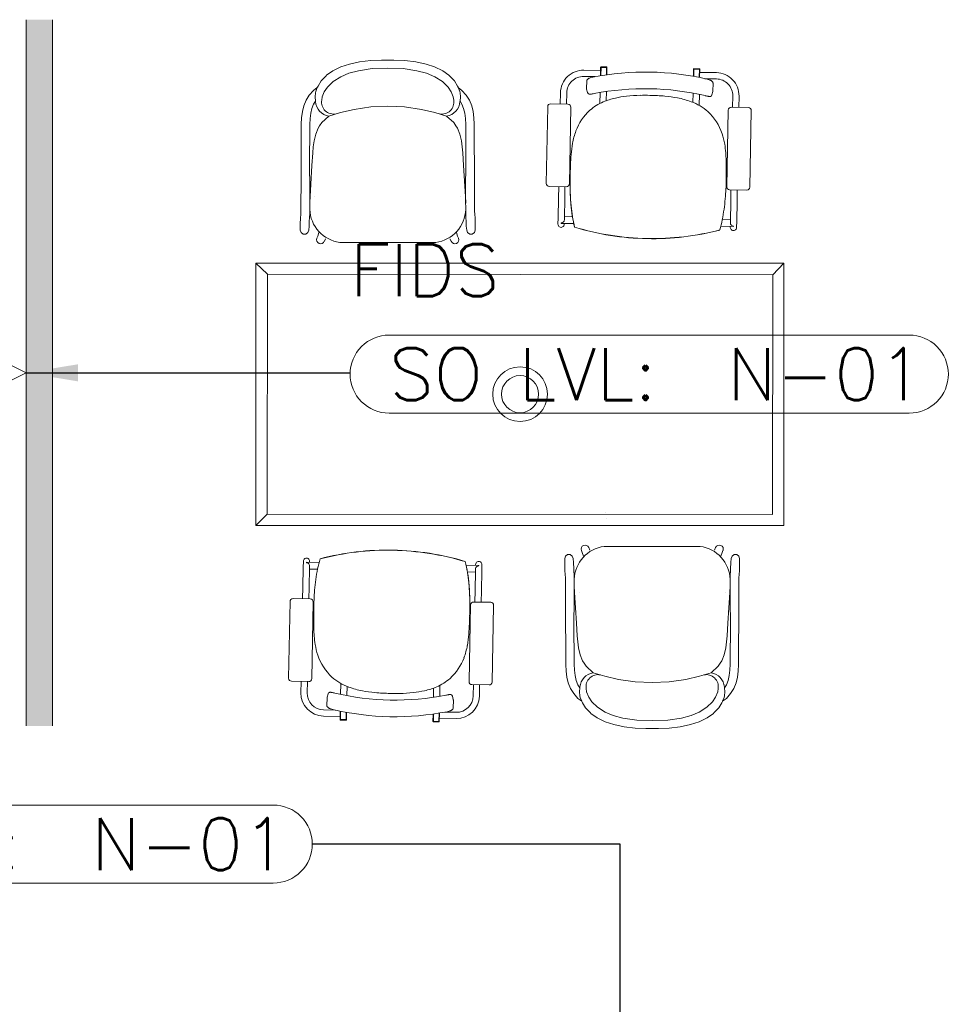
# Model space of a CAD drawing. Header units: millimetres. Extents: x 99250 to 122845, y -19292 to 18303.
# Tile 33 of 99: x 110835 to 113513, y 13313 to 16152. Entities that reach past the tile are written whole.
import ezdxf
from ezdxf.enums import TextEntityAlignment as Align

# ---------------------------------------------------------------- set-up
doc = ezdxf.new("R2010")
doc.units = ezdxf.units.MM
doc.header["$MEASUREMENT"] = 0
doc.layers.get('0').update_dxf_attribs({"lineweight": 5})
doc.layers.add('ELEC-SO-LVL-TAG', color=7, linetype='Continuous')
doc.layers.add('IRISH HOUSE_HYD AIRPORT_DRAINAGE LAYOUT 1$0$GREY SCALE', color=8, linetype='Continuous')
for name, color, linetype, lineweight in [('IRISH HOUSE_HYD AIRPORT_DRAINAGE LAYOUT 1$0$GREYSCALE', 8, 'Continuous', 0), ('M-MEP-ELIT-DEVICES', 5, 'Continuous', 20), ('M-MEP-ELLG-TEXT', 7, 'Continuous', 20), ('M-MEP-ELPR-EQUIP', 6, 'Continuous', 20)]:
    doc.layers.add(name, color=color, linetype=linetype, lineweight=lineweight)
doc.styles.add('Oswald Light', font='txt')
doc.styles.add('ROMANS-100', font='romans.shx')
doc.styles.get("Standard").update_dxf_attribs({"font": 'romans.shx'})
doc.dimstyles.new('MDS-50', dxfattribs={"dimtxt": 100, "dimasz": 100, "dimexe": 50, "dimexo": 50, "dimgap": 25, "dimtad": 1, "dimdec": 0, "dimtxsty": 'Oswald Light', "dimcen": 0, "dimdle": 1.5875, "dimazin": 0, "dimtfac": 1, "dimtdec": 0, "dimtix": 1, "dimtmove": 0, "dimatfit": 0, "dimfxl": 0, "dimfrac": 2, "dimtolj": 1, "dimarcsym": 0})

# ---------------------------------------------------------------- blocks, each defined once
blk = doc.blocks.new('IRISH HOUSE_HYD AIRPORT_DRAINAGE LAYOUT 1$0$FLOOR PLAN')
at = {"layer": 'IRISH HOUSE_HYD AIRPORT_DRAINAGE LAYOUT 1$0$GREYSCALE', "lineweight": 0, "ltscale": 0.25}
h = blk.add_hatch(color=8, dxfattribs=at)
h.dxf.hatch_style = 1
h.paths.add_polyline_path([(10853.6, 14115.7), (10929.9, 14115.7), (10929.9, 16151.6), (10853.6, 16151.6)])
at = {"layer": 'IRISH HOUSE_HYD AIRPORT_DRAINAGE LAYOUT 1$0$GREYSCALE', "color": 8, "lineweight": 0, "ltscale": 0.25}
for p, q in [((10853.6, 16151.6), (10853.6, 14115.7)), ((10929.9, 14115.7), (10929.9, 16151.6))]:
    blk.add_line(p, q, dxfattribs=at)
at = {"layer": 'IRISH HOUSE_HYD AIRPORT_DRAINAGE LAYOUT 1$0$GREYSCALE', "color": 8, "lineweight": 0}
for p, q in [((11737.9, 16003.9), (11761.6, 16015.3)), ((11761.6, 16015.3), (11786.2, 16023.3)), ((11786.2, 16023.3), (11815.6, 16029.7)), ((11812.3, 16004.5), (11852, 16010.8)), ((11815.6, 16029.7), (11847.9, 16033.6)), ((11847.9, 16033.6), (11878.7, 16034.7)), ((11852, 16010.8), (11896.7, 16011.9)), ((11878.7, 16034.7), (11896.7, 16034.5)), ((11914.6, 16034.7), (11896.7, 16034.5)), ((11896.7, 16011.9), (11941.3, 16010.8)), ((11945.5, 16033.6), (11914.6, 16034.7)), ((11941.3, 16010.8), (11981, 16004.5)), ((11977.7, 16029.7), (11945.5, 16033.6)), ((12007.2, 16023.3), (11977.7, 16029.7)), ((12031.7, 16015.3), (12007.2, 16023.3)), ((12055.4, 16003.9), (12031.7, 16015.3)), ((12510.5, 16014.3), (12510.1, 15990.1)), ((12511.7, 16014), (12511.3, 15990.3)), ((12527.5, 16014), (12511.7, 16014.3)), ((12511.7, 16014.3), (12511.7, 16014)), ((12527.5, 16013.7), (12511.7, 16014)), ((12527.5, 16015.2), (12511.8, 16015.5)), ((12527.1, 15992.7), (12527.5, 16014)), ((12527.5, 16013.7), (12527.1, 15992.7)), ((12528.3, 15992.9), (12528.7, 16014)), ((12778.3, 16009.3), (12777.9, 15988.2)), ((12779.5, 16009), (12779.1, 15987.9)), ((12795.3, 16009), (12779.5, 16009.3)), ((12779.5, 16009.3), (12779.5, 16009)), ((12795.3, 16008.7), (12779.5, 16009)), ((12795.3, 16010.2), (12779.6, 16010.5)), ((12794.9, 15984.9), (12795.3, 16009)), ((12795.3, 16008.7), (12794.9, 15984.9)), ((12796, 15984.7), (12796.5, 16009)), ((11718.8, 15989.8), (11704.3, 15975.2)), ((11720.2, 15991.4), (11718.8, 15989.8)), ((11737.9, 16003.9), (11720.2, 15991.4)), ((11739.1, 15973.4), (11761.3, 15987.3)), ((11761.3, 15987.3), (11784.6, 15997.2)), ((11784.6, 15997.2), (11812.3, 16004.5)), ((11981, 16004.5), (12008.8, 15997.2)), ((12008.8, 15997.2), (12032.1, 15987.3)), ((12032.1, 15987.3), (12054.3, 15973.4)), ((12055.4, 16003.9), (12073.1, 15991.4)), ((12073.1, 15991.4), (12074.5, 15989.8)), ((12074.5, 15989.8), (12089, 15975.2)), ((12494.4, 15987.4), (12461.8, 15988)), ((12510.4, 16005.2), (12462.1, 16006.1)), ((12488.1, 15986.1), (12488.1, 15986.1)), ((12796.3, 15999.8), (12844.6, 15998.9)), ((12811.2, 15981.4), (12844.2, 15980.8)), ((11682.8, 15947.8), (11693.5, 15956.3)), ((11693.5, 15956.3), (11688.9, 15944.9)), ((11693.9, 15957.2), (11693.5, 15956.3)), ((11695.7, 15960.3), (11693.9, 15957.2)), ((11704.3, 15975.2), (11695.7, 15960.3)), ((11713.8, 15944), (11722.6, 15957.3)), ((11722.6, 15957.3), (11739.1, 15973.4)), ((12070.7, 15957.3), (12054.3, 15973.4)), ((12079.5, 15944), (12070.7, 15957.3)), ((12089, 15975.2), (12097.6, 15960.3)), ((12097.6, 15960.3), (12099.5, 15957.2)), ((12099.5, 15957.2), (12099.8, 15956.3)), ((12099.8, 15956.3), (12104.4, 15944.9)), ((12110.6, 15947.8), (12099.8, 15956.3)), ((12470.4, 15974.9), (12470, 15952.9)), ((12834.3, 15946.1), (12834.7, 15968.1)), ((11661.1, 15919.3), (11670.4, 15934.2)), ((11670.4, 15934.2), (11682.8, 15947.8)), ((11688.3, 15940.5), (11687.2, 15929.4)), ((11688.2, 15917), (11687.2, 15929.4)), ((11688.9, 15944.9), (11688.3, 15940.5)), ((11706.4, 15919.5), (11707.7, 15929.1)), ((11707.7, 15929.1), (11713.8, 15944)), ((12085.6, 15929.1), (12079.5, 15944)), ((12086.9, 15919.5), (12085.6, 15929.1)), ((12104.4, 15944.9), (12105, 15940.5)), ((12105, 15940.5), (12106.1, 15929.4)), ((12105.1, 15917), (12106.1, 15929.4)), ((12123, 15934.2), (12110.6, 15947.8)), ((12132.3, 15919.3), (12123, 15934.2)), ((12394.6, 15941.1), (12394, 15908.5)), ((12412.8, 15940.8), (12412.2, 15908.2)), ((12472.5, 15941.5), (12470.2, 15951.2)), ((12470.2, 15951.2), (12470.2, 15951.2)), ((12508.6, 15910), (12509.2, 15941.7)), ((12527.4, 15944.6), (12526.9, 15918)), ((12776.5, 15913.2), (12777, 15939.9)), ((12795.1, 15936.3), (12794.5, 15904.6)), ((12812, 15932.6), (12812, 15932.6)), ((12834, 15944.4), (12831.3, 15934.8)), ((12834.3, 15946.1), (12834.3, 15946.1)), ((12891.4, 15931.8), (12890.8, 15899.2)), ((12909.6, 15931.5), (12908.9, 15898.9)), ((11650.6, 15886.6), (11654.7, 15903.4)), ((11654.7, 15903.4), (11661.1, 15919.3)), ((11677.9, 15896), (11674.6, 15882.3)), ((11682.8, 15908.3), (11677.9, 15896)), ((11688.2, 15917), (11682.8, 15908.3)), ((11686.8, 15906.8), (11686.8, 15906.8)), ((11688.4, 15915.5), (11688.2, 15917)), ((11706.3, 15918.7), (11706.4, 15919.5)), ((11799.4, 15893.1), (11847.9, 15900.1)), ((11847.9, 15900.1), (11896.6, 15902.4)), ((11896.6, 15902.4), (11896.7, 15902.4)), ((11896.6, 15902.4), (11896.7, 15902.4)), ((11896.7, 15902.4), (11945.4, 15900.1)), ((11945.4, 15900.1), (11993.9, 15893.1)), ((12087.1, 15918.7), (12086.9, 15919.5)), ((12105, 15915.5), (12105.1, 15917)), ((12105.1, 15917), (12110.5, 15908.3)), ((12106.5, 15906.8), (12106.5, 15906.8)), ((12110.5, 15908.3), (12115.5, 15896)), ((12115.5, 15896), (12118.8, 15882.3)), ((12138.7, 15903.4), (12132.3, 15919.3)), ((12142.7, 15886.6), (12138.7, 15903.4)), ((12358, 15900.7), (12353.8, 15679.6)), ((12416.3, 15908.1), (12366.7, 15909)), ((12420.5, 15678.3), (12424.7, 15899.4)), ((12936.6, 15898.4), (12887, 15899.3)), ((11647.4, 15850.3), (11648.4, 15869)), ((11648.4, 15869), (11650.6, 15886.6)), ((11672.6, 15866.8), (11671.7, 15849.5)), ((11674.6, 15882.3), (11672.6, 15866.8)), ((11706.3, 15855.3), (11726.8, 15873.7)), ((11726.8, 15873.7), (11760.5, 15884.1)), ((11760.5, 15884.1), (11799.4, 15893.1)), ((11993.9, 15893.1), (12032.9, 15884.1)), ((12032.9, 15884.1), (12066.5, 15873.7)), ((12087.1, 15855.3), (12066.5, 15873.7)), ((12118.8, 15882.3), (12120.7, 15866.8)), ((12120.7, 15866.8), (12121.6, 15849.5)), ((12145, 15869), (12142.7, 15886.6)), ((12145.9, 15850.3), (12145, 15869)), ((12878.3, 15890.9), (12874.1, 15669.8)), ((12940.8, 15668.6), (12944.9, 15889.7)), ((11646.6, 15672.6), (11647.4, 15850.3)), ((11671.7, 15849.5), (11671.2, 15727.4)), ((11689, 15821.8), (11695.9, 15839.1)), ((11695.9, 15839.1), (11700.2, 15845.9)), ((11700.2, 15845.9), (11706.3, 15855.3)), ((12093.1, 15845.9), (12087.1, 15855.3)), ((12097.5, 15839.1), (12093.1, 15845.9)), ((12104.3, 15821.8), (12097.5, 15839.1)), ((12121.6, 15849.5), (12122.1, 15727.4)), ((12146.8, 15672.6), (12145.9, 15850.3)), ((11689, 15821.8), (11684.3, 15801.9)), ((12104.3, 15821.8), (12109.1, 15801.9)), ((11682, 15784.6), (11680.5, 15767.3)), ((11684.3, 15801.9), (11682, 15784.6)), ((12109.1, 15801.9), (12111.4, 15784.6)), ((12111.4, 15784.6), (12112.8, 15767.3)), ((11680.5, 15767.3), (11678.2, 15731.1)), ((12112.8, 15767.3), (12115.2, 15731.1)), ((11672.1, 15672.5), (11671.2, 15727.3)), ((11678.2, 15731.1), (11672.5, 15642.1)), ((12115.2, 15731.1), (12120.9, 15642.1)), ((12121.2, 15672.5), (12122.1, 15727.3)), ((11646.5, 15627.1), (11646.6, 15672.6)), ((11672, 15627), (11672.1, 15672.5)), ((12121.3, 15627), (12121.2, 15672.5)), ((12146.8, 15627.1), (12146.8, 15672.6)), ((12362.2, 15670.9), (12411.8, 15670)), ((12389.6, 15670.4), (12388.9, 15637.3)), ((12407.7, 15670), (12407.1, 15636.9)), ((11672.5, 15642.1), (11672, 15624.2)), ((11686.6, 15641.5), (11686.6, 15641.5)), ((12106.7, 15641.5), (12106.7, 15641.5)), ((12120.9, 15642.1), (12121.4, 15624.2)), ((12882.5, 15661.1), (12932.1, 15660.2)), ((12886.3, 15661.1), (12885.7, 15627.9)), ((12904.5, 15660.7), (12903.9, 15627.6)), ((11646.4, 15608.7), (11646.5, 15627.1)), ((11672, 15608.6), (11672, 15627)), ((11672, 15624.2), (11672, 15623.8)), ((11672, 15623.8), (11672.1, 15620.9)), ((12121.4, 15623.8), (12121.2, 15620.9)), ((12121.4, 15608.6), (12121.3, 15627)), ((12121.4, 15624.2), (12121.4, 15623.8)), ((12146.9, 15608.7), (12146.8, 15627.1)), ((12387.9, 15580.1), (12388.9, 15637.3)), ((12406, 15579.8), (12407.1, 15636.9)), ((12884.6, 15570.8), (12885.7, 15627.9)), ((12902.8, 15570.5), (12903.9, 15627.6)), ((11644.7, 15577.4), (11646, 15592.9)), ((11646, 15592.9), (11646.4, 15598.1)), ((11646.4, 15598.1), (11646.4, 15608.7)), ((11671.1, 15579.9), (11671.8, 15593.2)), ((11671.8, 15593.2), (11671.9, 15598.1)), ((11671.9, 15598.1), (11672, 15608.6)), ((12121.5, 15598.1), (12121.4, 15608.6)), ((12121.5, 15593.2), (12121.5, 15598.1)), ((12122.2, 15579.9), (12121.5, 15593.2)), ((12147, 15598.1), (12146.9, 15608.7)), ((12147.4, 15592.9), (12147, 15598.1)), ((12148.6, 15577.4), (12147.4, 15592.9)), ((12429.3, 15583.4), (12406.1, 15583.9)), ((11644.4, 15564.9), (11644.7, 15577.4)), ((11644.4, 15545.3), (11644.4, 15564.9)), ((11668.8, 15544.9), (11670.2, 15556)), ((11670.2, 15559), (11670.4, 15571.2)), ((11670.2, 15556), (11670.2, 15559)), ((11670.4, 15571.2), (11671.1, 15579.9)), ((12122.9, 15571.2), (12122.2, 15579.9)), ((12123.1, 15559), (12122.9, 15571.2)), ((12123.2, 15556), (12123.1, 15559)), ((12124.5, 15544.9), (12123.2, 15556)), ((12148.9, 15564.9), (12148.6, 15577.4)), ((12148.9, 15545.3), (12148.9, 15564.9)), ((12387.9, 15580.1), (12387.5, 15562.2)), ((12396.7, 15565.9), (12396.7, 15564.5)), ((12396.7, 15564.5), (12396.7, 15564.5)), ((12433, 15563.8), (12396.8, 15564.5)), ((12402.3, 15567.8), (12402.3, 15567.8)), ((12405.7, 15564.3), (12405.7, 15561.8)), ((12406, 15579.8), (12405.9, 15574.9)), ((12893.3, 15555.2), (12857.1, 15555.9)), ((12884.7, 15574.9), (12861.5, 15575.3)), ((12884.4, 15555.4), (12884.3, 15552.9)), ((12884.6, 15570.8), (12884.5, 15565.9)), ((12893.3, 15555.2), (12893.3, 15555.2)), ((12893.4, 15555.2), (12893.5, 15556.6)), ((12893.5, 15556.6), (12893.5, 15556.6)), ((12902.8, 15570.5), (12902.5, 15552.5)), ((11644.4, 15545.1), (11644.4, 15545.3)), ((11644.4, 15544.9), (11644.4, 15545.1)), ((11646.8, 15537.8), (11644.4, 15544.9)), ((11652.9, 15533.3), (11646.8, 15537.8)), ((11660.4, 15533.3), (11652.9, 15533.3)), ((11666.5, 15537.8), (11660.4, 15533.3)), ((11668.8, 15544.9), (11666.5, 15537.8)), ((11695.1, 15527.6), (11692.5, 15521.9)), ((11698.3, 15537.7), (11695.1, 15527.6)), ((12095, 15537.7), (12098.2, 15527.6)), ((12098.2, 15527.6), (12100.8, 15521.9)), ((12124.5, 15544.9), (12126.9, 15537.8)), ((12126.9, 15537.8), (12133, 15533.3)), ((12133, 15533.3), (12140.5, 15533.3)), ((12140.5, 15533.3), (12146.6, 15537.8)), ((12146.6, 15537.8), (12148.9, 15544.9)), ((12148.9, 15545.1), (12148.9, 15545.3)), ((12148.9, 15544.9), (12148.9, 15545.1)), ((12854.2, 15545.6), (12854.2, 15545.6)), ((12854.2, 15545.2), (12854.2, 15545.2)), ((11692.4, 15521.8), (11691.5, 15517.4)), ((11691.5, 15517.4), (11692.4, 15512.9)), ((11692.5, 15521.9), (11692.4, 15521.8)), ((11692.4, 15512.9), (11694.9, 15509.2)), ((11694.9, 15509.2), (11698.7, 15506.7)), ((11698.7, 15506.7), (11703.1, 15505.8)), ((11703.1, 15505.8), (11707.5, 15506.7)), ((11707.5, 15506.7), (11711.3, 15509.2)), ((11711.3, 15509.2), (11713.8, 15512.9)), ((11713.8, 15512.9), (11713.9, 15513.1)), ((11713.9, 15513.1), (11717.3, 15520.1)), ((11758.3, 15509.7), (12035.1, 15509.7)), ((12079.5, 15513.1), (12076, 15520.1)), ((12079.5, 15512.9), (12079.5, 15513.1)), ((12082, 15509.2), (12079.5, 15512.9)), ((12085.8, 15506.7), (12082, 15509.2)), ((12090.2, 15505.8), (12085.8, 15506.7)), ((12094.7, 15506.7), (12090.2, 15505.8)), ((12098.4, 15509.2), (12094.7, 15506.7)), ((12100.9, 15512.9), (12098.4, 15509.2)), ((12100.8, 15521.9), (12100.9, 15521.8)), ((12100.9, 15521.8), (12101.8, 15517.4)), ((12101.8, 15517.4), (12100.9, 15512.9)), ((12644.3, 15520.8), (12644.3, 15520.3)), ((12644.3, 15520.8), (12644.3, 15520.3)), ((12644.3, 15520.8), (12644.3, 15520.8)), ((12644.3, 15520.8), (12644.3, 15520.8)), ((12644.3, 15520.8), (12644.3, 15520.8)), ((12644.3, 15520.8), (12644.3, 15520.8)), ((12644.3, 15520.3), (12644.3, 15520.3)), ((11516.6, 15449.9), (11550, 15417.8)), ((13039.2, 15449.9), (13007.1, 15416.5)), ((11516.6, 14693), (11548.7, 14726.4)), ((12525.7, 14730.9), (12525.7, 14730.6)), ((12526.1, 14713.1), (12526.1, 14712.8)), ((11911.5, 14622.1), (11911.5, 14622.6)), ((11911.5, 14622.1), (11911.5, 14622.6)), ((11911.5, 14622.6), (11911.5, 14622.6)), ((11911.5, 14622.1), (11911.5, 14622.1)), ((11911.5, 14622.1), (11911.5, 14622.1)), ((11911.5, 14622.1), (11911.5, 14622.1)), ((11911.5, 14622.1), (11911.5, 14622.1)), ((12454, 14625.5), (12454.9, 14629.9)), ((12454.9, 14621.1), (12454, 14625.5)), ((12454.9, 14629.9), (12457.4, 14633.7)), ((12454.9, 14621), (12454.9, 14621.1)), ((12457.5, 14615.3), (12454.9, 14621)), ((12457.4, 14633.7), (12461.1, 14636.2)), ((12461.1, 14636.2), (12465.6, 14637.1)), ((12465.6, 14637.1), (12470, 14636.2)), ((12470, 14636.2), (12473.7, 14633.7)), ((12473.7, 14633.7), (12476.2, 14629.9)), ((12476.2, 14629.9), (12476.3, 14629.8)), ((12476.3, 14629.8), (12479.8, 14622.8)), ((12797.5, 14633.2), (12520.7, 14633.2)), ((12841.9, 14629.8), (12838.5, 14622.8)), ((12842, 14629.9), (12841.9, 14629.8)), ((12844.5, 14633.7), (12842, 14629.9)), ((12848.2, 14636.2), (12844.5, 14633.7)), ((12852.7, 14637.1), (12848.2, 14636.2)), ((12857.1, 14636.2), (12852.7, 14637.1)), ((12860.8, 14633.7), (12857.1, 14636.2)), ((12860.7, 14615.3), (12863.3, 14621)), ((12863.4, 14629.9), (12860.8, 14633.7)), ((12863.3, 14621), (12863.4, 14621.1)), ((12864.2, 14625.5), (12863.4, 14629.9)), ((12863.4, 14621.1), (12864.2, 14625.5)), ((11653, 14572.4), (11653.3, 14590.4)), ((11671.4, 14587.5), (11671.5, 14590)), ((11701.6, 14597.7), (11701.6, 14597.7)), ((11701.6, 14597.3), (11701.6, 14597.3)), ((12409.2, 14605.1), (12406.9, 14598)), ((12406.9, 14598), (12406.9, 14597.8)), ((12406.9, 14597.8), (12406.9, 14597.6)), ((12406.9, 14597.6), (12406.9, 14577.9)), ((12415.3, 14609.6), (12409.2, 14605.1)), ((12422.8, 14609.6), (12415.3, 14609.6)), ((12428.9, 14605.1), (12422.8, 14609.6)), ((12431.2, 14598), (12428.9, 14605.1)), ((12431.2, 14598), (12432.6, 14586.9)), ((12460.7, 14605.2), (12457.5, 14615.3)), ((12857.5, 14605.2), (12860.7, 14615.3)), ((12887, 14598), (12885.6, 14586.9)), ((12887, 14598), (12889.3, 14605.1)), ((12889.3, 14605.1), (12895.4, 14609.6)), ((12895.4, 14609.6), (12902.9, 14609.6)), ((12902.9, 14609.6), (12909, 14605.1)), ((12909, 14605.1), (12911.3, 14598)), ((12911.3, 14598), (12911.3, 14597.8)), ((12911.3, 14597.8), (12911.3, 14597.6)), ((12911.3, 14597.6), (12911.3, 14577.9)), ((11653, 14572.4), (11651.9, 14515.3)), ((11662.4, 14587.7), (11662.3, 14586.3)), ((11662.3, 14586.3), (11662.3, 14586.3)), ((11662.5, 14587.7), (11698.7, 14587)), ((11662.5, 14587.7), (11662.5, 14587.7)), ((11671.1, 14572.1), (11670.1, 14514.9)), ((11671.1, 14572.1), (11671.2, 14577)), ((11671.1, 14568), (11694.3, 14567.6)), ((12122.7, 14579.1), (12159, 14578.4)), ((12149.8, 14563.1), (12148.7, 14506)), ((12149.8, 14563.1), (12149.8, 14568)), ((12150, 14578.6), (12150.1, 14581.1)), ((12153.5, 14575.1), (12153.5, 14575.1)), ((12159.1, 14577), (12159.1, 14578.4)), ((12159.1, 14578.4), (12159.1, 14578.4)), ((12167.9, 14562.8), (12166.8, 14505.6)), ((12167.9, 14562.8), (12168.2, 14580.7)), ((12406.9, 14577.9), (12407.1, 14565.4)), ((12407.1, 14565.4), (12408.4, 14550)), ((12432.6, 14586.9), (12432.6, 14583.9)), ((12432.6, 14583.9), (12432.8, 14571.7)), ((12432.8, 14571.7), (12433.6, 14563)), ((12433.6, 14563), (12434.3, 14549.6)), ((12884.6, 14563), (12883.9, 14549.6)), ((12885.4, 14571.7), (12884.6, 14563)), ((12885.6, 14583.9), (12885.4, 14571.7)), ((12885.6, 14586.9), (12885.6, 14583.9)), ((12911.1, 14565.4), (12909.8, 14550)), ((12911.3, 14577.9), (12911.1, 14565.4)), ((12126.4, 14559.5), (12149.7, 14559)), ((12408.4, 14550), (12408.8, 14544.8)), ((12408.8, 14544.8), (12408.9, 14534.2)), ((12408.9, 14534.2), (12409, 14515.8)), ((12434.3, 14549.6), (12434.3, 14544.8)), ((12434.3, 14544.8), (12434.4, 14534.3)), ((12434.4, 14534.3), (12434.5, 14515.9)), ((12883.8, 14534.3), (12883.7, 14515.9)), ((12883.9, 14544.8), (12883.8, 14534.3)), ((12883.9, 14549.6), (12883.9, 14544.8)), ((12909.3, 14534.2), (12909.2, 14515.8)), ((12909.4, 14544.8), (12909.3, 14534.2)), ((12909.8, 14550), (12909.4, 14544.8)), ((11651.3, 14482.2), (11651.9, 14515.3)), ((11669.4, 14481.8), (11670.1, 14514.9)), ((12148.1, 14472.8), (12148.7, 14506)), ((12166.2, 14472.5), (12166.8, 14505.6)), ((12409, 14515.8), (12409, 14470.3)), ((12434.4, 14519.1), (12434.5, 14522)), ((12434.4, 14518.7), (12434.4, 14519.1)), ((12434.9, 14500.8), (12434.4, 14518.7)), ((12434.5, 14515.9), (12434.5, 14470.4)), ((12883.3, 14500.8), (12883.8, 14518.7)), ((12883.8, 14519.1), (12883.7, 14522)), ((12883.7, 14515.9), (12883.7, 14470.4)), ((12883.8, 14518.7), (12883.8, 14519.1)), ((12909.2, 14515.8), (12909.2, 14470.3)), ((11673.3, 14481.7), (11623.7, 14482.7)), ((12440.6, 14411.8), (12434.9, 14500.8)), ((12449, 14501.4), (12449, 14501.4)), ((12869.2, 14501.4), (12869.2, 14501.4)), ((12877.6, 14411.8), (12883.3, 14500.8)), ((11615, 14474.3), (11610.8, 14253.2)), ((11677.5, 14252), (11681.7, 14473)), ((12135.3, 14464.5), (12131.1, 14243.5)), ((12193.6, 14472), (12144, 14472.9)), ((12197.8, 14242.2), (12201.9, 14463.3)), ((12409, 14470.3), (12409.8, 14292.6)), ((12434.5, 14470.4), (12433.6, 14415.5)), ((12883.7, 14470.4), (12884.6, 14415.5)), ((12909.2, 14470.3), (12908.4, 14292.6)), ((12434.2, 14293.4), (12433.6, 14415.5)), ((12442.9, 14375.6), (12440.6, 14411.8)), ((12875.3, 14375.6), (12877.6, 14411.8)), ((12884, 14293.4), (12884.6, 14415.5)), ((12444.4, 14358.3), (12442.9, 14375.6)), ((12873.8, 14358.3), (12875.3, 14375.6)), ((12446.7, 14341), (12444.4, 14358.3)), ((12451.5, 14321.1), (12446.7, 14341)), ((12866.7, 14321.1), (12871.5, 14341)), ((12871.5, 14341), (12873.8, 14358.3)), ((12451.5, 14321.1), (12458.3, 14303.8)), ((12866.7, 14321.1), (12859.9, 14303.8)), ((12409.8, 14292.6), (12410.8, 14273.9)), ((12435.1, 14276.1), (12434.2, 14293.4)), ((12458.3, 14303.8), (12462.7, 14297)), ((12462.7, 14297), (12468.7, 14287.6)), ((12468.7, 14287.6), (12489.3, 14269.2)), ((12849.5, 14287.6), (12828.9, 14269.2)), ((12855.5, 14297), (12849.5, 14287.6)), ((12859.9, 14303.8), (12855.5, 14297)), ((12883.1, 14276.1), (12884, 14293.4)), ((12908.4, 14292.6), (12907.4, 14273.9)), ((12410.8, 14273.9), (12413, 14256.3)), ((12413, 14256.3), (12417.1, 14239.5)), ((12437, 14260.6), (12435.1, 14276.1)), ((12440.3, 14246.9), (12437, 14260.6)), ((12522.9, 14258.8), (12489.3, 14269.2)), ((12561.8, 14249.8), (12522.9, 14258.8)), ((12610.4, 14242.8), (12561.8, 14249.8)), ((12756.4, 14249.8), (12707.8, 14242.8)), ((12795.3, 14258.8), (12756.4, 14249.8)), ((12828.9, 14269.2), (12795.3, 14258.8)), ((12877.9, 14246.9), (12881.2, 14260.6)), ((12881.2, 14260.6), (12883.1, 14276.1)), ((12905.2, 14256.3), (12901.1, 14239.5)), ((12907.4, 14273.9), (12905.2, 14256.3)), ((11619.2, 14244.5), (11668.8, 14243.6)), ((11646.2, 14211.4), (11646.8, 14244)), ((11664.4, 14211.1), (11665, 14243.7)), ((11760.6, 14206.6), (11761.2, 14238.3)), ((11779.2, 14229.6), (11778.7, 14203)), ((12028.4, 14198.3), (12028.9, 14224.9)), ((12047.2, 14232.9), (12046.6, 14201.1)), ((12139.5, 14234.8), (12189.1, 14233.9)), ((12143, 14202.1), (12143.6, 14234.7)), ((12161.1, 14201.8), (12161.7, 14234.4)), ((12417.1, 14239.5), (12423.5, 14223.6)), ((12423.5, 14223.6), (12432.8, 14208.7)), ((12445.2, 14234.6), (12440.3, 14246.9)), ((12450.7, 14225.9), (12445.2, 14234.6)), ((12449.2, 14236.1), (12449.2, 14236.1)), ((12450.7, 14225.9), (12449.6, 14213.5)), ((12450.8, 14227.4), (12450.7, 14225.9)), ((12468.7, 14224.2), (12468.8, 14223.4)), ((12468.8, 14223.4), (12470.2, 14213.7)), ((12659.1, 14240.4), (12610.4, 14242.8)), ((12707.8, 14242.8), (12659.1, 14240.4)), ((12659.1, 14240.4), (12659.1, 14240.4)), ((12659.1, 14240.4), (12659.1, 14240.4)), ((12849.4, 14223.4), (12848, 14213.7)), ((12849.5, 14224.2), (12849.4, 14223.4)), ((12867.4, 14227.4), (12867.5, 14225.9)), ((12867.5, 14225.9), (12873, 14234.6)), ((12867.5, 14225.9), (12868.6, 14213.5)), ((12869, 14236.1), (12869, 14236.1)), ((12873, 14234.6), (12877.9, 14246.9)), ((12894.7, 14223.6), (12885.4, 14208.7)), ((12901.1, 14239.5), (12894.7, 14223.6)), ((11721.5, 14196.8), (11721.1, 14174.8)), ((11721.5, 14196.8), (11721.5, 14196.8)), ((11721.8, 14198.5), (11724.4, 14208.1)), ((11743.8, 14210.3), (11743.8, 14210.3)), ((12083.3, 14201.4), (12085.6, 14191.6)), ((12432.8, 14208.7), (12445.2, 14195.1)), ((12445.2, 14195.1), (12455.9, 14186.6)), ((12450.7, 14202.4), (12449.6, 14213.5)), ((12451.3, 14198), (12450.7, 14202.4)), ((12455.9, 14186.6), (12451.3, 14198)), ((12470.2, 14213.7), (12476.2, 14198.9)), ((12476.2, 14198.9), (12485.1, 14185.6)), ((12842, 14198.9), (12833.2, 14185.6)), ((12848, 14213.7), (12842, 14198.9)), ((12862.3, 14186.6), (12866.9, 14198)), ((12873, 14195.1), (12862.3, 14186.6)), ((12866.9, 14198), (12867.5, 14202.4)), ((12867.5, 14202.4), (12868.6, 14213.5)), ((12885.4, 14208.7), (12873, 14195.1)), ((12085.4, 14168), (12085.8, 14190)), ((12085.6, 14191.6), (12085.6, 14191.6)), ((12456.3, 14185.7), (12455.9, 14186.6)), ((12458.1, 14182.6), (12456.3, 14185.7)), ((12466.7, 14167.7), (12458.1, 14182.6)), ((12481.2, 14153.1), (12466.7, 14167.7)), ((12485.1, 14185.6), (12501.5, 14169.5)), ((12523.7, 14155.6), (12501.5, 14169.5)), ((12816.7, 14169.5), (12794.5, 14155.6)), ((12833.2, 14185.6), (12816.7, 14169.5)), ((12837, 14153.1), (12851.5, 14167.7)), ((12851.5, 14167.7), (12860.1, 14182.6)), ((12860.1, 14182.6), (12861.9, 14185.7)), ((12861.9, 14185.7), (12862.3, 14186.6)), ((11759.5, 14143), (11711.2, 14143.9)), ((11744.6, 14161.5), (11711.6, 14162.1)), ((11759.7, 14158.2), (11759.3, 14133.9)), ((11760.5, 14134.2), (11760.9, 14158)), ((11760.9, 14158), (11760.5, 14133.9)), ((11776.3, 14133.9), (11776.6, 14154.9)), ((11777.4, 14133.6), (11777.8, 14154.7)), ((12027.5, 14150), (12027.1, 14128.9)), ((12028.3, 14129.2), (12028.7, 14150.2)), ((12028.7, 14150.2), (12028.3, 14128.9)), ((12044.1, 14128.9), (12044.5, 14152.6)), ((12045.3, 14128.6), (12045.7, 14152.8)), ((12045.4, 14137.7), (12093.7, 14136.8)), ((12061.4, 14155.5), (12094, 14154.9)), ((12067.7, 14156.8), (12067.7, 14156.8)), ((12482.6, 14151.5), (12481.2, 14153.1)), ((12500.4, 14138.9), (12482.6, 14151.5)), ((12500.4, 14138.9), (12524, 14127.6)), ((12547, 14145.7), (12523.7, 14155.6)), ((12574.7, 14138.4), (12547, 14145.7)), ((12614.5, 14132.1), (12574.7, 14138.4)), ((12743.5, 14138.4), (12703.8, 14132.1)), ((12771.2, 14145.7), (12743.5, 14138.4)), ((12794.5, 14155.6), (12771.2, 14145.7)), ((12817.8, 14138.9), (12794.2, 14127.6)), ((12817.8, 14138.9), (12835.6, 14151.5)), ((12835.6, 14151.5), (12837, 14153.1)), ((11760.5, 14134.2), (11776.3, 14133.9)), ((11760.5, 14133.9), (11776.2, 14133.6)), ((11760.5, 14132.7), (11776.2, 14132.4)), ((11776.2, 14133.6), (11776.3, 14133.9)), ((12028.3, 14129.2), (12044.1, 14128.9)), ((12028.3, 14128.9), (12044.1, 14128.6)), ((12028.3, 14127.7), (12044, 14127.4)), ((12044.1, 14128.6), (12044.1, 14128.9)), ((12524, 14127.6), (12548.6, 14119.6)), ((12548.6, 14119.6), (12578.1, 14113.2)), ((12578.1, 14113.2), (12610.3, 14109.3)), ((12610.3, 14109.3), (12641.1, 14108.1)), ((12659.1, 14130.9), (12614.5, 14132.1)), ((12641.1, 14108.1), (12659.1, 14108.3)), ((12703.8, 14132.1), (12659.1, 14130.9)), ((12677.1, 14108.1), (12659.1, 14108.3)), ((12707.9, 14109.3), (12677.1, 14108.1)), ((12740.2, 14113.2), (12707.9, 14109.3)), ((12769.6, 14119.6), (12740.2, 14113.2)), ((12794.2, 14127.6), (12769.6, 14119.6))]:
    blk.add_line(p, q, dxfattribs=at)
at = {"layer": 'IRISH HOUSE_HYD AIRPORT_DRAINAGE LAYOUT 1$0$GREYSCALE', "color": 8, "lineweight": 0, "ltscale": 3}
for p, q in [((11516.6, 14693), (11516.6, 15449.9)), ((11516.6, 15449.9), (13039.2, 15449.9)), ((13039.2, 15449.9), (13039.2, 14693)), ((11548.7, 14726.4), (11550, 15417.8)), ((11550, 15417.8), (13007.1, 15416.5)), ((13007.1, 15416.5), (13005.8, 14725.1)), ((13005.8, 14725.1), (11548.7, 14726.4)), ((13039.2, 14693), (11516.6, 14693))]:
    blk.add_line(p, q, dxfattribs=at)
at = {"layer": 'IRISH HOUSE_HYD AIRPORT_DRAINAGE LAYOUT 1$0$GREYSCALE', "color": 8, "lineweight": 0}
for radius in [78.9, 53.5]:
    blk.add_circle((12278.2, 15072.1), radius, dxfattribs=at)
for centre, radius, start, end in [((12511.7, 16014.3), 1.21, 88.9265, 178.9265), ((12527.5, 16014), 1.21, 358.9265, 88.9265), ((12779.6, 16009.3), 1.21, 88.9265, 178.9265), ((12795.3, 16009), 1.21, 358.9265, 88.9265), ((12460.9, 15939.9), 66.2, 88.9265, 178.9265), ((12460.9, 15939.9), 48.1, 88.9265, 178.9265), ((12478.9, 15973.7), 8.76, 129.5197, 146.0357), ((12481.6, 15970.6), 13, 120.7123, 129.8212), ((12485.6, 15963.9), 20.7, 115.816, 120.8836), ((12489.2, 15956.6), 28.8, 111.984, 115.9273), ((12494.4, 15943.8), 42.7, 107.0808, 111.9625), ((12499.4, 15927.7), 59.5, 100.9626, 107.1543), ((12638.4, 15215.8), 784.9, 76.812, 101.041), ((12843.3, 15932.7), 48.1, 358.9265, 88.9265), ((12843.3, 15932.7), 66.2, 358.9265, 88.9265), ((12476.7, 15952.8), 6.68, 178.9603, 193.3271), ((12477.4, 15974.7), 6.97, 145.9805, 178.6378), ((12637.9, 15188.7), 764, 76.8281, 101.0249), ((12803.8, 15921.5), 60, 70.729, 76.8631), ((12809.1, 15936.6), 44, 65.9491, 70.6912), ((12814.8, 15949.5), 29.9, 62.0682, 65.8404), ((12820.6, 15960.2), 17.8, 52.723, 62.4252), ((12825.1, 15966.2), 10.2, 38.9502, 52.5963), ((12827.3, 15968), 7.45, 15.0289, 38.8658), ((12827.8, 15968.2), 6.85, 359.0641, 14.6131), ((12478.6, 15943), 6.28, 193.7183, 260.7242), ((12479.1, 15945.4), 8.76, 259.9847, 268.9295), ((12479.2, 15952.6), 16, 269.1984, 274.2965), ((12477.8, 15970.5), 33.9, 274.3976, 276.9727), ((12473.4, 16005.5), 69.2, 277.0459, 279.0332), ((12461.3, 16082.9), 147.5, 278.9675, 280.0698), ((12437.4, 16217.1), 283.8, 280.081, 281.0511), ((12595.8, 15732.1), 198.3, 102.4771, 113.1261), ((12615.9, 15646.6), 286.1, 96.1307, 102.6925), ((12631.7, 15504.4), 429.2, 90.936, 96.2036), ((12638.2, 15281.1), 652.5, 88.7823, 91.1843), ((12642.2, 15309.8), 623.7, 85.0477, 89.0922), ((12663.3, 15562.3), 370.3, 79.269, 84.9366), ((12688, 15690.8), 239.4, 69.5209, 79.3537), ((12880.5, 16225), 300.4, 256.8112, 257.4321), ((12858.6, 16126.5), 199.5, 257.412, 258.2764), ((12839.9, 16036), 107.1, 258.2346, 259.6353), ((12829.1, 15976.8), 46.9, 259.6217, 261.6847), ((12826.1, 15955.6), 25.5, 261.5581, 264.8684), ((12824.9, 15942.4), 12.2, 264.8025, 270.4001), ((12825, 15937.7), 7.53, 269.9191, 286.0863), ((12825.4, 15936.5), 6.23, 286.0111, 344.3109), ((12827.6, 15946.2), 6.68, 344.5299, 358.8862), ((11733.9, 15918.8), 45.6, 184.121, 261.1136), ((11740.5, 15913.9), 34.5, 170.6552, 281.7599), ((12052.9, 15913.9), 34.5, 258.2401, 9.3448), ((12059.4, 15918.8), 45.6, 278.8864, 355.879), ((12573.1, 15783.9), 141.7, 112.8722, 131.2734), ((12719.5, 15772.4), 152, 48.6539, 69.8734), ((12582.2, 15777.5), 152.6, 132.2672, 159.5736), ((12717.3, 15775.6), 151.1, 18.1843, 47.222), ((12630.5, 15759.8), 204, 159.666, 170.0159), ((12675.1, 15761.2), 195.7, 9.2671, 18.338), ((12765, 15736.1), 340.6, 170.0021, 175.5244), ((12591.8, 15746.9), 280.2, 4.3147, 9.3977), ((13189, 15702), 765.9, 175.4613, 177.7503), ((12435.2, 15734.1), 437.4, 1.6736, 4.4417), ((13845.4, 15670.9), 1423, 177.534, 178.8437), ((12034.8, 15721.4), 837.9, 0.1534, 1.7475), ((13438.2, 15679.7), 1015.8, 178.2255, 180.1482), ((13316.5, 15681), 894, 178.8101, 181.1738), ((13260.7, 15680.9), 838.3, 178.8013, 182.2228), ((13841.4, 15670.2), 1419.1, 177.8615, 178.3462), ((11242.7, 15716.9), 1630, 359.0925, 0.2359), ((13187.1, 15678.7), 764.7, 180.1211, 182.516), ((12032.4, 15704.2), 840.3, 355.3044, 359.1073), ((13040.1, 15673.8), 617.6, 181.0297, 185.508), ((13008.8, 15671.4), 586.2, 182.2489, 185.5185), ((13012.3, 15670.9), 589.7, 182.5018, 185.0017), ((12873.3, 15657.2), 450.1, 184.8032, 193.3746), ((12868, 15656.5), 444.6, 185.3588, 193.4013), ((12868.5, 15656.7), 445.2, 185.4343, 193.3944), ((12348.3, 15678), 523.2, 348.6185, 355.3302), ((11770.8, 15607.8), 98.9, 181.6449, 262.7091), ((12022.5, 15607.8), 98.9, 277.2909, 358.3551), ((12396.7, 15575.2), 9.32, 269.9132, 306.8343), ((12397, 15573.6), 9.08, 268.1019, 268.9263), ((12441, 15661.1), 429, 344.3859, 348.3839), ((12893.8, 15565.9), 9.3, 230.9874, 267.9711), ((12893.5, 15564.8), 9.56, 268.9475, 269.7303), ((12658.8, 16296.1), 775.4, 253.2584, 268.9268), ((12658.8, 16296), 775.4, 253.2584, 268.9268), ((12658.8, 16295.1), 774.9, 253.2485, 268.9266), ((12658.8, 16296), 775.4, 268.9261, 284.5947), ((12658.8, 16295.1), 774.9, 268.9265, 284.6045), ((11897, 13847.8), 774.9, 88.9265, 104.6045), ((11896.9, 13846.9), 775.4, 88.9261, 104.5947), ((11897, 13847.8), 774.9, 73.2485, 88.9266), ((11896.9, 13846.9), 775.4, 73.2584, 88.9268), ((11896.9, 13846.8), 775.4, 73.2584, 88.9268), ((12533.3, 14535.1), 98.9, 97.2909, 178.3551), ((12784.9, 14535.1), 98.9, 1.6449, 82.7091), ((12114.8, 14481.8), 429, 164.3859, 168.3839), ((11682.4, 14485.7), 450.1, 4.8032, 13.3746), ((11687.8, 14486.4), 444.6, 5.3588, 13.4013), ((11687.2, 14486.2), 445.2, 5.4343, 13.3944), ((11662, 14577), 9.3, 50.9874, 87.9711), ((11662.3, 14578.1), 9.56, 88.9475, 89.7303), ((12207.4, 14464.9), 523.2, 168.6185, 175.3302), ((12159.1, 14567.7), 9.32, 89.9132, 126.8343), ((12158.8, 14569.3), 9.08, 88.1019, 88.9263), ((12523.4, 14438.7), 840.3, 175.3044, 179.1073), ((11515.7, 14469.1), 617.6, 1.0297, 5.508), ((11546.9, 14471.5), 586.2, 2.2489, 5.5185), ((11543.5, 14472), 589.7, 2.5018, 5.0017), ((11368.6, 14464.2), 764.7, 0.1211, 2.516), ((11295.1, 14462), 838.3, 358.8013, 2.2228), ((11239.3, 14461.9), 894, 358.8101, 1.1738), ((13313.1, 14426), 1630, 179.0925, 180.2359), ((11117.5, 14463.1), 1015.8, 358.2255, 0.1482), ((12521, 14421.5), 837.9, 180.1534, 181.7475), ((10710.4, 14472), 1423, 357.534, 358.8437), ((10714.4, 14472.6), 1419.1, 357.8615, 358.3462), ((12120.6, 14408.7), 437.4, 181.6736, 184.4417), ((11366.8, 14440.9), 765.9, 355.4613, 357.7503), ((11964, 14396), 280.2, 184.3147, 189.3977), ((11790.8, 14406.8), 340.6, 350.0021, 355.5244), ((11880.7, 14381.7), 195.7, 189.2671, 198.338), ((11925.2, 14383.1), 204, 339.666, 350.0159), ((11838.5, 14367.3), 151.1, 198.1843, 227.222), ((11973.6, 14365.4), 152.6, 312.2672, 339.5736), ((11836.3, 14370.5), 152, 228.6539, 249.8734), ((11982.7, 14359), 141.7, 292.8722, 311.2734), ((12496.3, 14224.1), 45.6, 98.8864, 175.879), ((12502.9, 14229), 34.5, 78.2401, 189.3448), ((12815.3, 14229), 34.5, 350.6552, 101.7599), ((12821.9, 14224.1), 45.6, 4.121, 81.1136), ((11867.7, 14452.1), 239.4, 249.5209, 259.3537), ((11959.9, 14410.8), 198.3, 282.4771, 293.1261), ((11712.5, 14210.2), 66.2, 178.9265, 268.9265), ((11712.5, 14210.2), 48.1, 178.9265, 268.9265), ((11728.2, 14196.7), 6.68, 164.5299, 178.8862), ((11730.4, 14206.4), 6.23, 106.0111, 164.3109), ((11730.8, 14205.2), 7.53, 89.9191, 106.0863), ((11730.9, 14200.4), 12.2, 84.8025, 90.4001), ((11729.7, 14187.3), 25.5, 81.5581, 84.8684), ((11726.7, 14166.1), 46.9, 79.6217, 81.6847), ((11715.9, 14106.9), 107.1, 78.2346, 79.6353), ((11697.2, 14016.4), 199.5, 77.412, 78.2764), ((11675.3, 13917.9), 300.4, 76.8112, 77.4321), ((11917.9, 14954.2), 764, 256.8281, 281.0249), ((11892.5, 14580.6), 370.3, 259.269, 264.9366), ((11913.6, 14833.1), 623.7, 265.0477, 269.0922), ((11917.6, 14861.7), 652.5, 268.7823, 271.1843), ((11924.1, 14638.5), 429.2, 270.936, 276.2036), ((11939.9, 14496.3), 286.1, 276.1307, 282.6925), ((12118.4, 13925.8), 283.8, 100.081, 101.0511), ((12094.5, 14060), 147.5, 98.9675, 100.0698), ((12082.4, 14137.4), 69.2, 97.0459, 99.0332), ((12078, 14172.4), 33.9, 94.3976, 96.9727), ((12076.6, 14190.2), 16, 89.1984, 94.2965), ((12076.7, 14197.4), 8.76, 79.9847, 88.9295), ((12077.2, 14199.9), 6.28, 13.7183, 80.7242), ((12094.9, 14203), 66.2, 268.9265, 358.9265), ((12094.9, 14203), 48.1, 268.9265, 358.9265), ((11728, 14174.7), 6.85, 179.0641, 194.6131), ((11728.5, 14174.9), 7.45, 195.0289, 218.8658), ((11730.7, 14176.6), 10.2, 218.9502, 232.5963), ((11735.2, 14182.7), 17.8, 232.723, 242.4252), ((11741, 14193.4), 29.9, 242.0682, 245.8404), ((11746.7, 14206.2), 44, 245.9491, 250.6912), ((11752, 14221.4), 60, 250.729, 256.8631), ((12076.9, 14169.2), 8.76, 309.5197, 326.0357), ((12078.4, 14168.2), 6.97, 325.9805, 358.6378), ((12079.1, 14190.1), 6.68, 358.9603, 13.3271), ((11917.4, 14927.1), 784.9, 256.812, 281.041), ((12056.4, 14215.2), 59.5, 280.9626, 287.1543), ((12061.4, 14199.1), 42.7, 287.0808, 291.9625), ((12066.6, 14186.3), 28.8, 291.984, 295.9273), ((12070.2, 14178.9), 20.7, 295.816, 300.8836), ((12074.2, 14172.3), 13, 300.7123, 309.8212), ((11760.5, 14133.9), 1.21, 178.9265, 268.9265), ((11776.2, 14133.6), 1.21, 268.9265, 358.9265), ((12028.3, 14128.9), 1.21, 178.9265, 268.9265), ((12044, 14128.6), 1.21, 268.9265, 358.9265)]:
    blk.add_arc(centre, radius, start, end, dxfattribs=at)
for centre, major_axis, ratio, start_param, end_param in [((12366.6, 15900.4), (5.99, -6.22), 0.992436, 2.359991, 3.923195), ((12416.1, 15899.5), (-6.22, -5.99), 0.992436, 2.359991, 3.923195), ((12886.9, 15890.7), (-5.99, 6.22), 0.992436, -0.781602, 0.781602), ((12936.3, 15889.8), (6.22, 5.99), 0.992436, -0.781602, 0.781602), ((12362.5, 15679.5), (-6.22, -5.99), 0.992436, -0.781602, 0.781602), ((12411.9, 15678.6), (5.99, -6.22), 0.992436, -0.781602, 0.781602), ((12882.7, 15669.8), (6.22, 5.99), 0.992436, 2.359991, 3.923195), ((12932.2, 15668.8), (-5.99, 6.22), 0.992436, 2.359991, 3.923195), ((12396.6, 15562), (-9.07, 0.17), 0.999507, 0, 3.141593), ((12396.9, 15575), (-9.07, 0.17), 0.999507, 2.230741, 3.141593), ((12893.6, 15565.7), (9.07, -0.17), 0.999507, 3.141593, 4.052444), ((12893.4, 15552.7), (-9.07, 0.17), 0.999507, 0, 3.141593), ((11662.4, 14590.2), (9.07, -0.17), 0.999507, 0, 3.141593), ((12159.2, 14580.9), (9.07, -0.17), 0.999507, 0, 3.141593), ((11662.2, 14577.2), (-9.07, 0.17), 0.999507, 3.141593, 4.052444), ((12158.9, 14567.9), (9.07, -0.17), 0.999507, 2.230741, 3.141593), ((11623.6, 14474.1), (5.99, -6.22), 0.992436, 2.359991, 3.923195), ((11673.1, 14473.1), (-6.22, -5.99), 0.992436, 2.359991, 3.923195), ((12143.9, 14464.3), (-5.99, 6.22), 0.992436, -0.781602, 0.781602), ((12193.3, 14463.4), (6.22, 5.99), 0.992436, -0.781602, 0.781602), ((11619.4, 14253.1), (-6.22, -5.99), 0.992436, -0.781602, 0.781602), ((11668.9, 14252.2), (5.99, -6.22), 0.992436, -0.781602, 0.781602), ((12139.7, 14243.4), (6.22, 5.99), 0.992436, 2.359991, 3.923195), ((12189.2, 14242.5), (-5.99, 6.22), 0.992436, 2.359991, 3.923195)]:
    blk.add_ellipse(centre, major_axis=major_axis, ratio=ratio, start_param=start_param, end_param=end_param, dxfattribs=at)
blk = doc.blocks.new('IRISH HOUSE_HYD AIRPORT_DRAINAGE LAYOUT 1')
at = {"layer": 'IRISH HOUSE_HYD AIRPORT_DRAINAGE LAYOUT 1$0$GREY SCALE'}
blk.add_blockref('IRISH HOUSE_HYD AIRPORT_DRAINAGE LAYOUT 1$0$FLOOR PLAN', (0, 0), dxfattribs=at)
blk = doc.blocks.new('SDO-RJ45')
at = {"color": 0}
blk.add_lwpolyline([(-100, 200), (100, 200), (0, 0), (0, 0)], close=True, dxfattribs=at)
blk = doc.blocks.new('ELEC-SO-LVL-EQP-TAG')
at = {"color": 0}
blk.add_lwpolyline([(75, 72.5), (1075, 72.5, -0.414214), (1150, -2.5), (1150, -2.5, -0.414214), (1075, -77.5), (75, -77.5, -0.414214), (0, -2.5), (0, -2.5, -0.414214)], format="xyb", close=True, dxfattribs=at)
at = {"color": 0, "insert": (75, -2.5), "char_height": 100, "attachment_point": 4}
blk.add_mtext_dynamic_manual_height_columns('{\\Fromans|c0;SO LVL:}', width=1015.069, gutter_width=1, heights=[0], dxfattribs=at)
at = {"color": 0, "style": 'ROMANS-100'}
for tag, p in [('SO-EQP', (0, 197.5)), ('SO-LVL', (725, -2.5))]:
    blk.add_attdef(tag, text='', height=100, dxfattribs=at).set_placement(p, align=Align.MIDDLE_LEFT)

msp = doc.modelspace()

# ---------------------------------------------------------------- block references
at = {"layer": 'M-MEP-ELIT-DEVICES', "xscale": 1.5, "yscale": 1.5, "zscale": 1.5, "rotation": 90}
msp.add_blockref('SDO-RJ45', (110853.6, 15133.6), dxfattribs=at)
at = {"layer": 'M-MEP-ELLG-TEXT'}
ref = msp.add_blockref('ELEC-SO-LVL-EQP-TAG', (111788.1, 15133.6), dxfattribs=dict(at, xscale=1.5, yscale=1.5, zscale=1.5))
ref.add_attrib('SO-EQP', 'FIDS', dxfattribs={"layer": 'ELEC-SO-LVL-TAG', "height": 150, "style": 'ROMANS-100'}).set_placement((111788, 15429.8), align=Align.MIDDLE_LEFT)
ref.add_attrib('SO-LVL', 'N-01', dxfattribs={"layer": 'ELEC-SO-LVL-TAG', "height": 150, "style": 'ROMANS-100'}).set_placement((112875.5, 15129.8), align=Align.MIDDLE_LEFT)
ref = msp.add_blockref('ELEC-SO-LVL-EQP-TAG', (109954.2, 13778.9), dxfattribs=dict(at, xscale=1.5, yscale=1.5, zscale=1.5))
ref.add_attrib('SO-EQP', 'TV', dxfattribs={"layer": 'ELEC-SO-LVL-TAG', "height": 150, "style": 'ROMANS-100'}).set_placement((109954.2, 14075.1), align=Align.MIDDLE_LEFT)
ref.add_attrib('SO-LVL', 'N-01', dxfattribs={"layer": 'ELEC-SO-LVL-TAG', "height": 150, "style": 'ROMANS-100'}).set_placement((111041.7, 13775.1), align=Align.MIDDLE_LEFT)
at = {"layer": 'M-MEP-ELPR-EQUIP'}
msp.add_blockref('IRISH HOUSE_HYD AIRPORT_DRAINAGE LAYOUT 1', (100000, 0), dxfattribs=at)

# ---------------------------------------------------------------- leaders
at = {"color": 7}
for points in [[(110853.6, 15133.6), (111788.1, 15133.6)], [(112566.9, 12478.1), (112566.9, 13775.1), (111679.2, 13775.1)]]:
    msp.add_leader(points, dimstyle='MDS-50', override={"dimasz": 150, "dimtad": 0, "dimfxl": 25.4}, dxfattribs=at)

doc.saveas('drawing.dxf')
